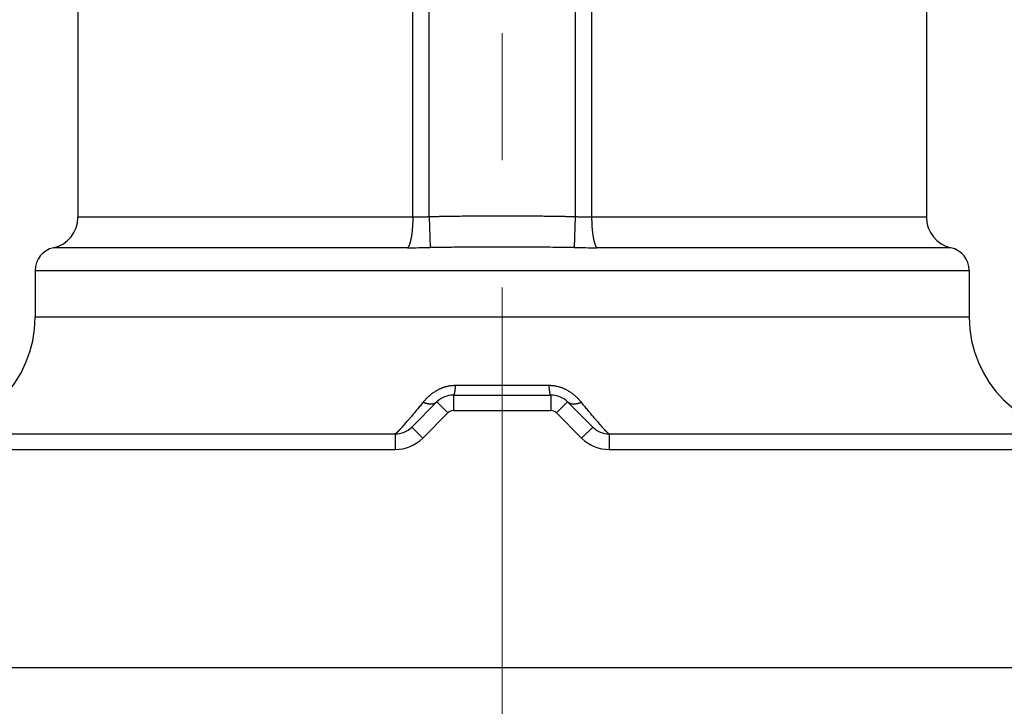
# Model space of a CAD drawing. Header units: millimetres. Extents: x 0 to 594, y 0 to 420.
# Tile 32 of 118: x 166.98 to 179.63, y 234.45 to 243.27. Entities that reach past the tile are written whole.
import ezdxf

# ---------------------------------------------------------------- set-up
doc = ezdxf.new("R2010")
doc.units = ezdxf.units.MM
doc.header["$LTSCALE"] = 0.257233
doc.linetypes.add('CENTER', pattern=[50.8, 31.75, -6.35, 6.35, -6.35])
doc.layers.add('NoLayerName_001', color=7, linetype='Continuous')
doc.layers.add('NoLayerName_003', color=7, linetype='Continuous')
doc.styles.get("Standard").update_dxf_attribs({"font": 'txt', "bigfont": 'extfont2'})
doc.dimstyles.get("Standard").update_dxf_attribs({"dimtxt": 2.5, "dimasz": 2.5, "dimexe": 1, "dimexo": 1, "dimtad": 1, "dimdec": 3, "dimzin": 0, "dimdsep": 46, "dimtxsty": 'Standard', "dimcen": 2.5, "dimadec": 3, "dimazin": 0, "dimtfac": 0.75, "dimtdec": 3, "dimtmove": 0, "dimatfit": 3, "dimfxl": 1, "dimarcsym": 0})

# ---------------------------------------------------------------- blocks, each defined once
blk = doc.blocks.new('_OPEN30')
at = {"color": 0, "linetype": 'ByBlock', "lineweight": -2}
for p, q in [((-1, 0.267949), (0, 0)), ((0, 0), (-1, -0.267949)), ((0, 0), (-1, 0))]:
    blk.add_line(p, q, dxfattribs=at)
blk = doc.blocks.new('*D62')
at = {"layer": 'Defpoints', "color": 0}
for p in [(168.033, 251.652), (149.07, 234.952), (160.683, 234.952)]:
    blk.add_point(p, dxfattribs=at)
at = {"layer": 'NoLayerName_001', "color": 0, "linetype": 'Continuous', "lineweight": 13}
for p, q in [((166.619, 251.652), (147.656, 251.652)), ((149.07, 249.53), (149.07, 237.073)), ((159.269, 234.952), (147.656, 234.952))]:
    blk.add_line(p, q, dxfattribs=at)
at = {"layer": 'NoLayerName_001', "color": 0, "lineweight": 13, "xscale": 2.121340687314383, "yscale": 2.121340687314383, "zscale": 2.121340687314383}
for p, rotation in [((149.07, 251.652), 90), ((149.07, 234.952), 270)]:
    blk.add_blockref('_OPEN30', p, dxfattribs=dict(at, rotation=rotation))
at = {"layer": 'NoLayerName_001', "color": 0, "lineweight": 13, "insert": (145.181, 243.302), "char_height": 4.94979, "attachment_point": 5, "rotation": 90}
blk.add_mtext('\\W0.8000;１７', dxfattribs=at)
blk = doc.blocks.new('*D63')
at = {"layer": 'Defpoints', "color": 0}
for p in [(160.683, 275.378), (160.683, 237.752), (185.683, 237.752)]:
    blk.add_point(p, dxfattribs=at)
at = {"layer": 'NoLayerName_001', "color": 0, "linetype": 'Continuous', "lineweight": 13}
for p, q in [((160.683, 239.166), (160.683, 276.793)), ((185.683, 239.166), (185.683, 276.793)), ((183.562, 275.378), (162.804, 275.378))]:
    blk.add_line(p, q, dxfattribs=at)
at = {"layer": 'NoLayerName_001', "color": 0, "lineweight": 13, "xscale": 2.121340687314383, "yscale": 2.121340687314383, "zscale": 2.121340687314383, "rotation": 180}
blk.add_blockref('_OPEN30', (160.683, 275.378), dxfattribs=at)
at = {"layer": 'NoLayerName_001', "color": 0, "lineweight": 13, "xscale": 2.121340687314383, "yscale": 2.121340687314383, "zscale": 2.121340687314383}
blk.add_blockref('_OPEN30', (185.683, 275.378), dxfattribs=at)
at = {"layer": 'NoLayerName_001', "color": 0, "lineweight": 13, "insert": (173.183, 279.268), "char_height": 4.94979, "attachment_point": 5}
blk.add_mtext('\\W0.8000;25', dxfattribs=at)

msp = doc.modelspace()

# ---------------------------------------------------------------- linework, layer by layer
at = {"layer": 'NoLayerName_001', "color": 8, "linetype": 'Continuous', "lineweight": 25}
for p, q in [((172.245, 240.7401), (172.245, 251.6516)), ((174.1212, 251.6516), (174.1212, 240.7401)), ((172.0342, 240.7353), (172.0342, 251.3516)), ((174.332, 251.3516), (174.332, 240.7353)), ((172.0342, 240.7353), (167.7331, 240.7353)), ((172.245, 240.7401), (172.2566, 240.3467)), ((174.1212, 240.7401), (174.1096, 240.3467)), ((178.6331, 240.7353), (174.332, 240.7353)), ((171.968, 240.3446), (167.4188, 240.3446)), ((178.9474, 240.3446), (174.3983, 240.3446)), ((167.1831, 240.0516), (179.1831, 240.0516)), ((179.1831, 239.4516), (167.1831, 239.4516)), ((172.5808, 238.5766), (173.7855, 238.5766)), ((172.5574, 238.4516), (172.5574, 238.2516)), ((173.8089, 238.4516), (173.8089, 238.2516)), ((172.3453, 238.3637), (172.4867, 238.2223)), ((174.021, 238.3637), (173.8796, 238.2223)), ((172.1624, 237.898), (172.4867, 238.2223)), ((172.5574, 238.2516), (173.8089, 238.2516)), ((173.8796, 238.2223), (174.2038, 237.898)), ((171.8089, 237.9516), (171.8089, 237.7516)), ((172.021, 238.0394), (172.1624, 237.898)), ((174.3453, 238.0394), (174.2038, 237.898)), ((174.5574, 237.9516), (174.5574, 237.7516)), ((160.6831, 237.7516), (171.8089, 237.7516)), ((174.5574, 237.7516), (185.6831, 237.7516))]:
    msp.add_line(p, q, dxfattribs=at)
at = {"layer": 'NoLayerName_001', "color": 7, "linetype": 'Continuous', "lineweight": 25}
for p, q in [((167.7331, 244.1515), (167.7331, 240.7353)), ((178.6331, 243.7565), (178.6331, 240.7353)), ((167.1831, 240.0516), (167.1831, 239.4516)), ((179.1831, 240.0516), (179.1831, 239.4516)), ((172.5574, 238.4516), (173.8089, 238.4516)), ((172.021, 238.0394), (172.3453, 238.3637)), ((174.021, 238.3637), (174.3453, 238.0394)), ((160.8831, 237.9516), (171.8089, 237.9516)), ((174.5574, 237.9516), (185.4831, 237.9516)), ((160.6831, 234.9516), (185.6831, 234.9516))]:
    msp.add_line(p, q, dxfattribs=at)
for centre, radius, start, end in [((167.3331, 240.7353), 0.4, 282.37374, 0), ((179.0331, 240.7353), 0.4, 180, 257.62628), ((167.4831, 240.0516), 0.3, 102.37347, 180), ((178.8831, 240.0516), 0.3, 0, 77.62651), ((165.6831, 239.4516), 1.5, 270, 0), ((180.6831, 239.4516), 1.5, 180, 270), ((172.5574, 238.1516), 0.3, 90, 135), ((173.8089, 238.1516), 0.3, 45, 90), ((171.8089, 238.2516), 0.3, 270, 315), ((174.5574, 238.2516), 0.3, 225, 270)]:
    msp.add_arc(centre, radius, start, end, dxfattribs=at)
at = {"layer": 'NoLayerName_001', "color": 8, "linetype": 'Continuous', "lineweight": 25}
for centre, radius, start, end in [((171.9472, 263.4066), 23.062, 270.05173, 270.76889), ((174.4031, 261.1692), 20.8246, 269.19258, 269.98679), ((172.5574, 238.1516), 0.1, 90, 135), ((173.8089, 238.1516), 0.1, 45, 90), ((167.6218, 241.8479), 5.7262, 318.60734, 319.45135), ((178.3884, 241.5387), 5.2546, 220.50596, 221.42441), ((171.8089, 238.2516), 0.5, 270, 315), ((174.5574, 238.2516), 0.5, 225, 270)]:
    msp.add_arc(centre, radius, start, end, dxfattribs=at)
for points, knots in [([(172.0342, 240.7353), (172.0342, 240.732), (172.0342, 240.7253), (172.0341, 240.7153), (172.034, 240.7053), (172.0338, 240.6952), (172.0336, 240.6852), (172.0333, 240.6752), (172.0329, 240.6652), (172.0325, 240.6552), (172.0321, 240.6451), (172.0316, 240.6351), (172.031, 240.6251), (172.0303, 240.6151), (172.0297, 240.6051), (172.0289, 240.5951), (172.0281, 240.5851), (172.0272, 240.5751), (172.0263, 240.5651), (172.0252, 240.5552), (172.0242, 240.5452), (172.023, 240.5352), (172.0217, 240.5253), (172.0204, 240.5154), (172.019, 240.5054), (172.0174, 240.4955), (172.0158, 240.4856), (172.0141, 240.4758), (172.0123, 240.4659), (172.0103, 240.4561), (172.0082, 240.4463), (172.006, 240.4365), (172.0036, 240.4267), (172.001, 240.4171), (171.9983, 240.4074), (171.9952, 240.3979), (171.992, 240.3884), (171.9883, 240.3791), (171.9843, 240.3698), (171.9811, 240.3639), (171.9796, 240.3609)], [0, 0, 0, 0, 0.01002261, 0.02004549, 0.03006865, 0.04009207, 0.05011579, 0.06013982, 0.0701642, 0.08018896, 0.09021416, 0.10023985, 0.11026612, 0.12029302, 0.13032065, 0.14034907, 0.15037799, 0.16040697, 0.17043564, 0.18046372, 0.19049099, 0.20051731, 0.21054264, 0.22056702, 0.23059058, 0.24061356, 0.25063628, 0.2606591, 0.27068207, 0.28070545, 0.29072993, 0.30075672, 0.31078653, 0.32081603, 0.33084194, 0.34086304, 0.35088041, 0.36089895, 0.37093309, 0.38100781, 0.38100781, 0.38100781, 0.38100781]), ([(172.245, 240.7401), (172.238, 240.7399), (172.224, 240.7393), (172.2064, 240.7386), (172.1924, 240.7382), (172.1818, 240.7378), (172.1713, 240.7375), (172.1607, 240.7372), (172.1502, 240.7369), (172.1397, 240.7366), (172.1291, 240.7364), (172.1186, 240.7362), (172.108, 240.736), (172.0975, 240.7358), (172.087, 240.7357), (172.0764, 240.7355), (172.0659, 240.7354), (172.0553, 240.7354), (172.0448, 240.7353), (172.0378, 240.7353), (172.0342, 240.7353)], [0, 0, 0, 0, 0.02108645, 0.04217299, 0.05271643, 0.06326005, 0.07380383, 0.08434773, 0.09489169, 0.1054357, 0.11597971, 0.1265237, 0.13706764, 0.14761152, 0.15815532, 0.16869902, 0.17924263, 0.18978613, 0.20032953, 0.21087283, 0.21087283, 0.21087283, 0.21087283]), ([(173.1831, 240.7498), (173.1362, 240.7498), (173.0424, 240.7497), (172.9173, 240.7494), (172.8079, 240.7488), (172.714, 240.7482), (172.6202, 240.7473), (172.5421, 240.7464), (172.4795, 240.7454), (172.4326, 240.7446), (172.3857, 240.7437), (172.3388, 240.7426), (172.2919, 240.7415), (172.2607, 240.7406), (172.245, 240.7401)], [0, 0, 0, 0, 0.14072301, 0.28144598, 0.37526201, 0.4690793, 0.56289809, 0.65671696, 0.70362602, 0.7505347, 0.79744299, 0.84435093, 0.89125866, 0.93816636, 0.93816636, 0.93816636, 0.93816636]), ([(174.1212, 240.7401), (174.1056, 240.7406), (174.0743, 240.7415), (174.0274, 240.7426), (173.9805, 240.7437), (173.9336, 240.7446), (173.8867, 240.7454), (173.8242, 240.7464), (173.746, 240.7473), (173.6522, 240.7482), (173.5584, 240.7488), (173.4489, 240.7494), (173.3238, 240.7497), (173.23, 240.7498), (173.1831, 240.7498)], [0, 0, 0, 0, 0.04690771, 0.09381543, 0.14072338, 0.18763166, 0.23454034, 0.28144941, 0.37526828, 0.46908707, 0.56290436, 0.6567204, 0.79744336, 0.93816637, 0.93816637, 0.93816637, 0.93816637]), ([(174.332, 240.7353), (174.3285, 240.7353), (174.3215, 240.7353), (174.3109, 240.7354), (174.3004, 240.7354), (174.2898, 240.7355), (174.2793, 240.7356), (174.2688, 240.7358), (174.2582, 240.736), (174.2477, 240.7362), (174.2371, 240.7364), (174.2266, 240.7366), (174.216, 240.7369), (174.2055, 240.7372), (174.195, 240.7375), (174.1809, 240.7379), (174.1634, 240.7385), (174.1423, 240.7393), (174.1282, 240.7399), (174.1212, 240.7401)], [0, 0, 0, 0, 0.01054337, 0.02108676, 0.03163018, 0.04217363, 0.0527171, 0.0632606, 0.07380413, 0.08434771, 0.09489136, 0.10543507, 0.11597885, 0.12652268, 0.13706655, 0.14761045, 0.16869823, 0.18978579, 0.21087285, 0.21087285, 0.21087285, 0.21087285]), ([(174.332, 240.7353), (174.332, 240.732), (174.332, 240.7253), (174.3321, 240.7153), (174.3322, 240.7053), (174.3324, 240.6952), (174.3327, 240.6852), (174.333, 240.6752), (174.3333, 240.6652), (174.3337, 240.6552), (174.3342, 240.6451), (174.3347, 240.6351), (174.3353, 240.6251), (174.3359, 240.6151), (174.3366, 240.6051), (174.3373, 240.5951), (174.3382, 240.5851), (174.339, 240.5751), (174.34, 240.5651), (174.341, 240.5552), (174.3421, 240.5452), (174.3433, 240.5352), (174.3445, 240.5253), (174.3459, 240.5154), (174.3473, 240.5054), (174.3488, 240.4955), (174.3504, 240.4856), (174.3522, 240.4758), (174.354, 240.4659), (174.3559, 240.4561), (174.358, 240.4463), (174.3603, 240.4365), (174.3626, 240.4267), (174.3652, 240.4171), (174.368, 240.4074), (174.371, 240.3979), (174.3743, 240.3884), (174.3779, 240.3791), (174.3819, 240.3698), (174.3851, 240.3639), (174.3866, 240.3609)], [0, 0, 0, 0, 0.01002261, 0.02004549, 0.03006865, 0.04009207, 0.05011579, 0.06013982, 0.0701642, 0.08018896, 0.09021416, 0.10023985, 0.11026612, 0.12029302, 0.13032065, 0.14034907, 0.15037799, 0.16040697, 0.17043564, 0.18046372, 0.19049099, 0.20051731, 0.21054264, 0.22056702, 0.23059058, 0.24061356, 0.25063628, 0.2606591, 0.27068207, 0.28070545, 0.29072993, 0.30075672, 0.31078653, 0.32081603, 0.33084194, 0.34086304, 0.35088041, 0.36089895, 0.37093309, 0.38100781, 0.38100781, 0.38100781, 0.38100781]), ([(171.9796, 240.3609), (171.9778, 240.3581), (171.9747, 240.3521), (171.9701, 240.3472), (171.968, 240.3446)], [0, 0, 0, 0, 0.010072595, 0.020086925, 0.020086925, 0.020086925, 0.020086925]), ([(173.1831, 240.3508), (173.0905, 240.3507), (172.9361, 240.3507), (172.7353, 240.3502), (172.5963, 240.3496), (172.4882, 240.349), (172.3956, 240.3482), (172.3184, 240.3475), (172.2721, 240.3469), (172.2566, 240.3467)], [0, 0, 0, 0, 0.27795025, 0.46325095, 0.60222714, 0.69487784, 0.78752824, 0.88017838, 0.92650344, 0.92650344, 0.92650344, 0.92650344]), ([(174.1096, 240.3467), (174.0787, 240.347), (174.017, 240.3478), (173.9243, 240.3486), (173.8162, 240.3494), (173.6773, 240.3501), (173.4765, 240.3506), (173.3067, 240.3508), (173.1986, 240.3508), (173.1831, 240.3508)], [0, 0, 0, 0, 0.09265009, 0.18530035, 0.27795091, 0.4169271, 0.60222807, 0.88017835, 0.92650341, 0.92650341, 0.92650341, 0.92650341]), ([(174.3866, 240.3609), (174.3884, 240.3581), (174.3916, 240.3521), (174.3962, 240.3472), (174.3983, 240.3446)], [0, 0, 0, 0, 0.010072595, 0.020086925, 0.020086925, 0.020086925, 0.020086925]), ([(172.1653, 238.3568), (172.1687, 238.361), (172.1756, 238.3693), (172.1862, 238.3815), (172.1971, 238.3935), (172.2082, 238.4052), (172.2196, 238.4167), (172.2313, 238.4279), (172.2433, 238.4388), (172.2555, 238.4495), (172.268, 238.4598), (172.2808, 238.4697), (172.2938, 238.4794), (172.3071, 238.4886), (172.3206, 238.4975), (172.3344, 238.506), (172.3484, 238.5141), (172.3627, 238.5218), (172.3772, 238.529), (172.3919, 238.5358), (172.4068, 238.5422), (172.4219, 238.548), (172.4373, 238.5533), (172.4527, 238.5581), (172.4684, 238.5624), (172.4842, 238.5661), (172.5001, 238.5693), (172.5162, 238.5719), (172.5323, 238.574), (172.5484, 238.5755), (172.5646, 238.5764), (172.5754, 238.5765), (172.5808, 238.5766)], [0, 0, 0, 0, 0.01616917, 0.03234488, 0.04852497, 0.06470792, 0.08089288, 0.09707969, 0.11326896, 0.12946083, 0.14565361, 0.16184598, 0.17803736, 0.19422796, 0.21041884, 0.22661191, 0.24280947, 0.25901068, 0.27521377, 0.29141787, 0.30762304, 0.32383041, 0.34004216, 0.35626168, 0.37249181, 0.38872871, 0.40496681, 0.42120084, 0.43742594, 0.45363778, 0.4698327, 0.48600776, 0.48600776, 0.48600776, 0.48600776]), ([(172.5808, 238.5766), (172.5807, 238.5756), (172.5806, 238.5737), (172.5804, 238.5709), (172.5801, 238.568), (172.5799, 238.5651), (172.5797, 238.5623), (172.5795, 238.5594), (172.5792, 238.5565), (172.579, 238.5537), (172.5788, 238.5508), (172.5785, 238.548), (172.5783, 238.5451), (172.578, 238.5422), (172.5777, 238.5394), (172.5774, 238.5365), (172.5772, 238.5337), (172.5769, 238.5308), (172.5766, 238.528), (172.5763, 238.5251), (172.5759, 238.5222), (172.5756, 238.5194), (172.5753, 238.5165), (172.5749, 238.5137), (172.5746, 238.5108), (172.5742, 238.508), (172.5738, 238.5051), (172.5734, 238.5023), (172.573, 238.4995), (172.5726, 238.4966), (172.5721, 238.4938), (172.5717, 238.491), (172.5712, 238.4881), (172.5706, 238.4853), (172.5701, 238.4825), (172.5695, 238.4797), (172.5689, 238.4769), (172.5683, 238.4741), (172.5676, 238.4713), (172.5669, 238.4685), (172.5664, 238.4667), (172.5661, 238.4657)], [0, 0, 0, 0, 0.00287071, 0.00574141, 0.00861211, 0.0114828, 0.0143535, 0.0172242, 0.02009491, 0.02296564, 0.02583639, 0.02870719, 0.03157803, 0.03444892, 0.03731989, 0.04019093, 0.04306208, 0.04593333, 0.04880472, 0.05167625, 0.05454794, 0.05741975, 0.06029158, 0.06316339, 0.06603511, 0.0689067, 0.07177816, 0.07464945, 0.07752061, 0.08039167, 0.08326267, 0.0861337, 0.08900485, 0.09187625, 0.094748, 0.09761982, 0.10049132, 0.10336228, 0.10623266, 0.10910261, 0.11197239, 0.11197239, 0.11197239, 0.11197239]), ([(173.7855, 238.5766), (173.7909, 238.5765), (173.8017, 238.5764), (173.8178, 238.5755), (173.834, 238.574), (173.8501, 238.5719), (173.8661, 238.5693), (173.882, 238.5661), (173.8978, 238.5624), (173.9135, 238.5581), (173.929, 238.5533), (173.9443, 238.548), (173.9594, 238.5421), (173.9744, 238.5358), (173.9891, 238.529), (174.0036, 238.5218), (174.0178, 238.5141), (174.0319, 238.506), (174.0457, 238.4975), (174.0592, 238.4886), (174.0725, 238.4794), (174.0855, 238.4697), (174.0983, 238.4598), (174.1107, 238.4495), (174.123, 238.4389), (174.1349, 238.4279), (174.1466, 238.4167), (174.158, 238.4052), (174.1692, 238.3935), (174.18, 238.3815), (174.1907, 238.3693), (174.1975, 238.361), (174.2009, 238.3568)], [0, 0, 0, 0, 0.01617491, 0.03236971, 0.04858145, 0.06480642, 0.08104025, 0.09727808, 0.11351463, 0.12974431, 0.14596333, 0.16217458, 0.1783815, 0.19458632, 0.21079018, 0.22699317, 0.2431944, 0.25939209, 0.27558536, 0.29177638, 0.30796701, 0.32415826, 0.34035033, 0.35654268, 0.37273403, 0.38892277, 0.40510915, 0.42129381, 0.4374766, 0.45365665, 0.46983235, 0.48600142, 0.48600142, 0.48600142, 0.48600142]), ([(173.7868, 238.5594), (173.7867, 238.5604), (173.7865, 238.5623), (173.7863, 238.5651), (173.7861, 238.568), (173.7859, 238.5709), (173.7857, 238.5737), (173.7856, 238.5756), (173.7855, 238.5766)], [0, 0, 0, 0, 0.002870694, 0.005741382, 0.008612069, 0.011482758, 0.014353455, 0.017224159, 0.017224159, 0.017224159, 0.017224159]), ([(173.8089, 238.4516), (173.808, 238.452), (173.806, 238.4525), (173.8044, 238.4551), (173.8031, 238.4576), (173.802, 238.4603), (173.801, 238.463), (173.8001, 238.4657), (173.7993, 238.4685), (173.7986, 238.4713), (173.7979, 238.4741), (173.7973, 238.4769), (173.7967, 238.4797), (173.7961, 238.4825), (173.7956, 238.4853), (173.7951, 238.4881), (173.7946, 238.491), (173.7941, 238.4938), (173.7937, 238.4966), (173.7932, 238.4995), (173.7928, 238.5023), (173.7924, 238.5051), (173.792, 238.508), (173.7917, 238.5108), (173.7913, 238.5137), (173.791, 238.5165), (173.7906, 238.5194), (173.7903, 238.5222), (173.79, 238.5251), (173.7897, 238.528), (173.7894, 238.5308), (173.7891, 238.5337), (173.7888, 238.5365), (173.7885, 238.5394), (173.7883, 238.5422), (173.788, 238.5451), (173.7877, 238.548), (173.7875, 238.5508), (173.7872, 238.5537), (173.787, 238.5565), (173.7868, 238.5584), (173.7868, 238.5594)], [0, 0, 0, 0, 0.00285773, 0.0058177, 0.00866044, 0.01154231, 0.01441983, 0.0172912, 0.02016097, 0.02303091, 0.02590129, 0.02877224, 0.03164374, 0.03451554, 0.03738729, 0.04025869, 0.04312983, 0.04600086, 0.04887185, 0.0517429, 0.05461405, 0.05748535, 0.06035679, 0.06322838, 0.06610009, 0.06897189, 0.07184372, 0.07471552, 0.07758721, 0.08045873, 0.08333011, 0.08620136, 0.0890725, 0.09194354, 0.0948145, 0.09768539, 0.10055622, 0.10342701, 0.10629776, 0.10916848, 0.11203919, 0.11203919, 0.11203919, 0.11203919]), ([(172.5661, 238.4657), (172.5658, 238.4648), (172.5653, 238.463), (172.5643, 238.4603), (172.5632, 238.4576), (172.5618, 238.4551), (172.5602, 238.4525), (172.5582, 238.452), (172.5574, 238.4516)], [0, 0, 0, 0, 0.00287138, 0.005748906, 0.008630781, 0.011473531, 0.014433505, 0.017291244, 0.017291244, 0.017291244, 0.017291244]), ([(172.1653, 238.3568), (172.159, 238.3491), (172.1463, 238.3335), (172.1272, 238.3102), (172.1081, 238.2869), (172.089, 238.2637), (172.0698, 238.2405), (172.0505, 238.2173), (172.0312, 238.1942), (172.0119, 238.1712), (171.9956, 238.1521), (171.9826, 238.1368), (171.9761, 238.1292), (171.9728, 238.1253)], [0, 0, 0, 0, 0.03010592, 0.06021189, 0.09031816, 0.1204248, 0.15053163, 0.18063843, 0.21074507, 0.24085149, 0.27095767, 0.28601069, 0.30106369, 0.30106369, 0.30106369, 0.30106369]), ([(172.3453, 238.3637), (172.3437, 238.3623), (172.3407, 238.3593), (172.3357, 238.3554), (172.3304, 238.3517), (172.325, 238.3484), (172.3193, 238.3455), (172.3134, 238.3429), (172.3075, 238.3407), (172.3014, 238.3388), (172.2952, 238.3373), (172.2889, 238.3361), (172.2826, 238.3352), (172.2763, 238.3346), (172.27, 238.3342), (172.2636, 238.3341), (172.2573, 238.3342), (172.2509, 238.3346), (172.2446, 238.3351), (172.2383, 238.3359), (172.232, 238.3368), (172.2258, 238.338), (172.2195, 238.3392), (172.2134, 238.3407), (172.2072, 238.3423), (172.2011, 238.344), (172.195, 238.3458), (172.189, 238.3478), (172.183, 238.3499), (172.1771, 238.3521), (172.1712, 238.3545), (172.1673, 238.3561), (172.1654, 238.3569)], [0, 0, 0, 0, 0.00633996, 0.01269942, 0.01907684, 0.02546693, 0.03186136, 0.03824943, 0.04462141, 0.05098243, 0.05734049, 0.06370007, 0.07006238, 0.07642567, 0.08278554, 0.08913761, 0.09548462, 0.10183008, 0.10817628, 0.11452434, 0.1208743, 0.1272252, 0.13357516, 0.13992239, 0.14626753, 0.1526114, 0.15895447, 0.16529683, 0.17163828, 0.17797827, 0.18431599, 0.19065031, 0.19065031, 0.19065031, 0.19065031]), ([(174.2009, 238.3569), (174.1989, 238.3561), (174.195, 238.3545), (174.1891, 238.3522), (174.1832, 238.3499), (174.1772, 238.3478), (174.1712, 238.3458), (174.1651, 238.344), (174.159, 238.3423), (174.1529, 238.3407), (174.1467, 238.3392), (174.1405, 238.338), (174.1342, 238.3368), (174.1279, 238.3359), (174.1216, 238.3351), (174.1153, 238.3346), (174.109, 238.3342), (174.1026, 238.3341), (174.0963, 238.3342), (174.0899, 238.3346), (174.0836, 238.3352), (174.0773, 238.3361), (174.071, 238.3373), (174.0649, 238.3388), (174.0588, 238.3407), (174.0528, 238.3429), (174.047, 238.3455), (174.0413, 238.3484), (174.0358, 238.3517), (174.0306, 238.3554), (174.0256, 238.3593), (174.0225, 238.3623), (174.021, 238.3637)], [0, 0, 0, 0, 0.0063335, 0.01267039, 0.01900957, 0.0253502, 0.03169174, 0.03803399, 0.04437704, 0.05072136, 0.05706778, 0.06341691, 0.069767, 0.07611615, 0.08246339, 0.08880877, 0.09515342, 0.1014996, 0.10785086, 0.11420992, 0.12057239, 0.12693389, 0.13329266, 0.1396499, 0.1460101, 0.15238125, 0.15876849, 0.1651621, 0.17155137, 0.17792797, 0.18428662, 0.19062576, 0.19062576, 0.19062576, 0.19062576]), ([(174.3931, 238.1257), (174.3899, 238.1295), (174.3834, 238.1371), (174.3704, 238.1524), (174.3542, 238.1715), (174.3348, 238.1945), (174.3155, 238.2176), (174.2963, 238.2407), (174.2771, 238.2638), (174.258, 238.287), (174.2389, 238.3103), (174.2199, 238.3335), (174.2073, 238.3491), (174.2009, 238.3568)], [0, 0, 0, 0, 0.01503132, 0.03006266, 0.06012542, 0.09018826, 0.1202512, 0.15031425, 0.1803774, 0.21044061, 0.2405038, 0.27056687, 0.30062969, 0.30062969, 0.30062969, 0.30062969]), ([(171.9175, 238.0617), (171.9155, 238.0593), (171.9114, 238.0547), (171.9059, 238.0485), (171.901, 238.0431), (171.8969, 238.0385), (171.8927, 238.0338), (171.8886, 238.0292), (171.8844, 238.0246), (171.8802, 238.0201), (171.876, 238.0155), (171.8718, 238.0109), (171.8683, 238.0071), (171.8655, 238.0041), (171.8633, 238.0018), (171.8612, 237.9996), (171.8591, 237.9973), (171.857, 237.995), (171.8548, 237.9928), (171.8527, 237.9906), (171.8505, 237.9883), (171.8484, 237.9861), (171.8462, 237.9839), (171.844, 237.9816), (171.8418, 237.9794), (171.8397, 237.9772), (171.8375, 237.975), (171.8353, 237.9729), (171.833, 237.9707), (171.8308, 237.9685), (171.8285, 237.9664), (171.8263, 237.9643), (171.824, 237.9622), (171.8216, 237.9601), (171.8193, 237.9581), (171.8169, 237.9561), (171.8144, 237.9543), (171.8119, 237.9525), (171.8098, 237.9519), (171.8089, 237.9516)], [0, 0, 0, 0, 0.00931382, 0.01862772, 0.024837, 0.03104629, 0.03725558, 0.04346488, 0.04967418, 0.0558835, 0.06209287, 0.06830229, 0.0745117, 0.07761637, 0.08072099, 0.08382555, 0.08693005, 0.09003449, 0.09313886, 0.09624321, 0.0993476, 0.1024521, 0.10555677, 0.1086617, 0.11176697, 0.11487258, 0.11797823, 0.12108354, 0.12418818, 0.12729186, 0.13039438, 0.13349631, 0.13659935, 0.1397055, 0.14281703, 0.14593104, 0.14903601, 0.15212998, 0.15522431, 0.15522431, 0.15522431, 0.15522431]), ([(174.5574, 237.9516), (174.5564, 237.9519), (174.5544, 237.9525), (174.5518, 237.9543), (174.5493, 237.9561), (174.5469, 237.9581), (174.5446, 237.9602), (174.5422, 237.9622), (174.5399, 237.9643), (174.5376, 237.9665), (174.5354, 237.9686), (174.5331, 237.9708), (174.5309, 237.9729), (174.5287, 237.9751), (174.5265, 237.9773), (174.5243, 237.9795), (174.5221, 237.9818), (174.5199, 237.984), (174.5178, 237.9862), (174.5156, 237.9885), (174.5134, 237.9907), (174.5113, 237.993), (174.5091, 237.9952), (174.507, 237.9975), (174.5048, 237.9997), (174.5027, 238.002), (174.4999, 238.0051), (174.4963, 238.0089), (174.4921, 238.0134), (174.4879, 238.018), (174.4837, 238.0226), (174.4795, 238.0272), (174.4753, 238.0318), (174.4711, 238.0365), (174.467, 238.0411), (174.4621, 238.0465), (174.4566, 238.0527), (174.4518, 238.0582), (174.449, 238.0613), (174.4483, 238.0621)], [0, 0, 0, 0, 0.00310546, 0.00621056, 0.00932673, 0.01245195, 0.01557468, 0.01869202, 0.02180623, 0.02491932, 0.02803302, 0.03114788, 0.0342637, 0.0373802, 0.04049703, 0.04361383, 0.04673028, 0.04984639, 0.05296225, 0.05607793, 0.0591935, 0.06230903, 0.06542458, 0.06854019, 0.07165588, 0.07477162, 0.07788743, 0.08411915, 0.09035094, 0.0965827, 0.10281441, 0.10904609, 0.11527775, 0.1215094, 0.12774106, 0.13397271, 0.14332016, 0.15266756, 0.15578334, 0.15578334, 0.15578334, 0.15578334])]:
    msp.add_open_spline(points, degree=3, knots=knots, dxfattribs=at)
at = {"layer": 'NoLayerName_003', "color": 2, "linetype": 'CENTER', "lineweight": 13}
msp.add_line((173.1831, 252.9016), (173.1831, 232.9516), dxfattribs=at)

# ---------------------------------------------------------------- dimensions: what is measured, and where the dimension line sits
at = {"layer": 'NoLayerName_001', "color": 3, "linetype": 'Continuous', "lineweight": 13}
for base, p1, p2, angle, text, picture, middle in [((160.6831, 275.3784), (185.6831, 237.7516), (160.6831, 237.7516), 180, '\\W0.8000;<>', '*D63', (173.1831, 275.3784)), ((149.0701, 234.9516), (168.0331, 251.6516), (160.6831, 234.9516), 270, '\\W0.8000;１７', '*D62', (149.0701, 243.3016))]:
    dim = msp.add_linear_dim(base=base, p1=p1, p2=p2, angle=angle, text=text, dimstyle='Standard', override={"dimtxt": 4.949795, "dimasz": 2.121341, "dimexe": 1.414227, "dimexo": 1.414227, "dimgap": 1.414227, "dimzin": 8, "dimblk": 'OPEN30', "dimclrd": 0, "dimclre": 0, "dimclrt": 0, "dimtp": 0, "dimtm": 0, "dimlwd": 13, "dimlwe": 13}, dxfattribs=at)
    dim.commit()
    dim.dimension.update_dxf_attribs({"geometry": picture, "text_midpoint": middle, "dimtype": 160})

doc.saveas('drawing.dxf')
